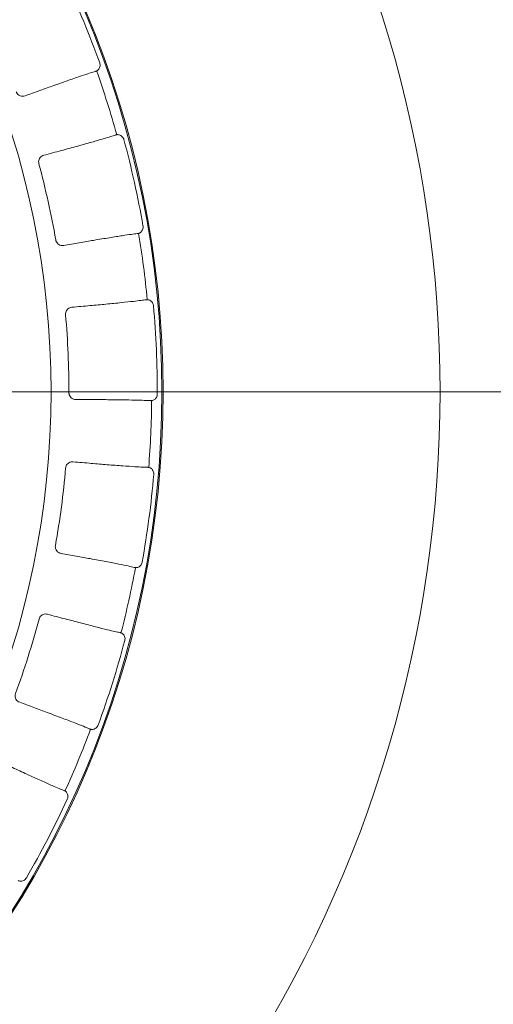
# Model space of a CAD drawing. Header units: centimetres. Extents: x -9388 to 91680, y -1419244 to 50347.
# Tile 140 of 183: x 38945 to 39014, y -689588 to -689445. Entities that reach past the tile are written whole.
import ezdxf

# ---------------------------------------------------------------- set-up
doc = ezdxf.new("R2010")
doc.units = ezdxf.units.CM
doc.layers.add('! wpusty dachowe_Nr_pióra__1', color=7, linetype='Continuous', lineweight=13)
doc.layers.add('Q_podkład', color=8, linetype='Continuous', lineweight=9)
doc.layers.add('Q_kd_wpusty', color=7, linetype='Continuous', lineweight=15, true_color=0x009901)

# ---------------------------------------------------------------- blocks, each defined once
blk = doc.blocks.new('PAB.02_RZUT DACHU')
at = {"layer": '! wpusty dachowe_Nr_pióra__1', "color": 8, "linetype": 'Continuous'}
blk.add_arc((38824, -709499.06), 142.08, 270, 90, dxfattribs=at)
blk = doc.blocks.new('A$C674D9795')
at = {"layer": 'Q_kd_wpusty', "linetype": 'Continuous', "ltscale": 0.5}
blk.add_line((0.5, 0), (25, 0), dxfattribs=at)
blk.add_line((0.5, 0), (25, 0), dxfattribs=at)
at = {"layer": 'Q_kd_wpusty', "linetype": 'Continuous'}
for radius in [25, 25, 14.191, 14.191, 12.574, 12.574]:
    blk.add_circle((0, 0), radius, dxfattribs=at)
for radius, start, end in [(18.25, 326.7512, 33.2488), (18.25, 326.7512, 33.2488), (14.124, 19.8629, 25.1018), (14.124, 19.8629, 25.1018), (14.042, 15.494, 19.4707), (14.042, 15.494, 19.4707), (14.042, 15.4941, 19.4706), (14.042, 15.4941, 19.4706), (14.124, 9.8629, 15.1018), (14.124, 9.8629, 15.1018), (12.835, 9.9408, 15.0239), (12.835, 9.9408, 15.0239), (14.042, 5.4941, 9.4706), (14.042, 5.4941, 9.4706), (14.042, 5.494, 9.4707), (14.042, 5.494, 9.4707), (14.124, 359.8629, 5.1018), (14.124, 359.8629, 5.1018), (12.835, 359.9408, 5.0239), (12.835, 359.9408, 5.0239), (14.042, 355.4941, 359.4706), (14.042, 355.4941, 359.4706), (14.042, 355.494, 359.4707), (14.042, 355.494, 359.4707), (12.835, 349.9408, 355.0239), (12.835, 349.9408, 355.0239), (14.124, 349.8629, 355.1018), (14.124, 349.8629, 355.1018), (14.042, 345.4941, 349.4706), (14.042, 345.494, 349.4707), (14.042, 345.4941, 349.4706), (14.042, 345.494, 349.4707), (12.835, 339.9408, 345.0239), (12.835, 339.9408, 345.0239), (14.124, 339.8629, 345.1018), (14.124, 339.8629, 345.1018), (14.042, 335.4941, 339.4706), (14.042, 335.494, 339.4707), (14.042, 335.4941, 339.4706), (14.042, 335.494, 339.4707), (14.124, 329.8629, 335.1018), (14.124, 329.8629, 335.1018)]:
    blk.add_arc((0, 0), radius, start, end, dxfattribs=at)
for points, knots in [([(13.284, 4.799), (13.287, 4.789), (13.292, 4.77), (13.288, 4.741), (13.278, 4.717), (13.264, 4.699), (13.25, 4.686), (13.242, 4.682), (13.24, 4.681), (13.239, 4.681)], [0, 0, 0, 0, 0.149279, 0.298682, 0.445258, 0.59208, 0.755032, 0.952729, 1, 1, 1, 1]), ([(13.284, 4.799), (13.287, 4.789), (13.292, 4.77), (13.288, 4.741), (13.278, 4.717), (13.264, 4.699), (13.25, 4.686), (13.242, 4.682), (13.24, 4.681), (13.239, 4.681)], [0, 0, 0, 0, 0.149279, 0.298682, 0.445258, 0.59208, 0.755032, 0.952729, 1, 1, 1, 1]), ([(12.194, 4.317), (12.268, 4.344), (12.417, 4.398), (12.634, 4.475), (12.841, 4.549), (13.015, 4.609), (13.147, 4.652), (13.195, 4.667), (13.22, 4.674)], [0, 0, 0, 0, 0.145541, 0.29377, 0.474523, 0.660519, 0.828184, 1, 1, 1, 1]), ([(12.194, 4.317), (12.268, 4.344), (12.417, 4.398), (12.634, 4.475), (12.841, 4.549), (13.015, 4.609), (13.147, 4.652), (13.195, 4.667), (13.22, 4.674)], [0, 0, 0, 0, 0.145541, 0.29377, 0.474523, 0.660519, 0.828184, 1, 1, 1, 1]), ([(13.239, 4.681), (13.239, 4.681), (13.239, 4.68), (13.239, 4.68), (13.239, 4.68), (13.239, 4.681), (13.239, 4.681)], [0, 0, 0, 0, 1, 1, 1, 1.000004, 1.000004, 1.000004, 1.000004]), ([(13.239, 4.681), (13.239, 4.681), (13.239, 4.68), (13.239, 4.68), (13.239, 4.68), (13.239, 4.681), (13.239, 4.681)], [0, 0, 0, 0, 1, 1, 1, 1.000004, 1.000004, 1.000004, 1.000004]), ([(12.194, 4.317), (12.182, 4.314), (12.159, 4.308), (12.122, 4.316), (12.091, 4.335), (12.073, 4.358), (12.067, 4.373), (12.065, 4.377)], [0, 0, 0, 0, 0.240567, 0.481597, 0.708704, 0.916759, 1, 1, 1, 1]), ([(12.194, 4.317), (12.182, 4.314), (12.159, 4.308), (12.122, 4.316), (12.091, 4.335), (12.073, 4.358), (12.067, 4.373), (12.065, 4.377)], [0, 0, 0, 0, 0.240567, 0.481597, 0.708704, 0.916759, 1, 1, 1, 1]), ([(13.512, 3.746), (13.492, 3.739), (13.45, 3.725), (13.335, 3.69), (13.173, 3.643), (12.963, 3.585), (12.726, 3.52), (12.554, 3.474), (12.467, 3.45)], [0, 0, 0, 0, 0.149732, 0.302395, 0.483165, 0.669178, 0.832668, 1, 1, 1, 1]), ([(13.512, 3.746), (13.492, 3.739), (13.45, 3.725), (13.335, 3.69), (13.173, 3.643), (12.963, 3.585), (12.726, 3.52), (12.554, 3.474), (12.467, 3.45)], [0, 0, 0, 0, 0.149732, 0.302395, 0.483165, 0.669178, 0.832668, 1, 1, 1, 1]), ([(13.531, 3.751), (13.532, 3.751), (13.532, 3.751), (13.532, 3.751), (13.532, 3.751), (13.531, 3.751), (13.531, 3.751)], [0, 0, 0, 0, 1, 1, 1, 1.000004, 1.000004, 1.000004, 1.000004]), ([(13.531, 3.751), (13.532, 3.751), (13.532, 3.751), (13.532, 3.751), (13.532, 3.751), (13.531, 3.751), (13.531, 3.751)], [0, 0, 0, 0, 1, 1, 1, 1.000004, 1.000004, 1.000004, 1.000004]), ([(13.532, 3.751), (13.536, 3.752), (13.543, 3.753), (13.567, 3.75), (13.592, 3.74), (13.614, 3.723), (13.629, 3.701), (13.635, 3.686), (13.637, 3.68)], [0, 0, 0, 0, 0.258469, 0.444791, 0.600485, 0.756655, 0.902489, 1, 1, 1, 1]), ([(13.532, 3.751), (13.536, 3.752), (13.543, 3.753), (13.567, 3.75), (13.592, 3.74), (13.614, 3.723), (13.629, 3.701), (13.635, 3.686), (13.637, 3.68)], [0, 0, 0, 0, 0.258469, 0.444791, 0.600485, 0.756655, 0.902489, 1, 1, 1, 1]), ([(12.396, 3.327), (12.394, 3.338), (12.391, 3.359), (12.398, 3.39), (12.414, 3.418), (12.438, 3.44), (12.457, 3.447), (12.467, 3.45)], [0, 0, 0, 0, 0.19321, 0.386195, 0.585283, 0.798593, 1, 1, 1, 1]), ([(12.396, 3.327), (12.394, 3.338), (12.391, 3.359), (12.398, 3.39), (12.414, 3.418), (12.438, 3.44), (12.457, 3.447), (12.467, 3.45)], [0, 0, 0, 0, 0.19321, 0.386195, 0.585283, 0.798593, 1, 1, 1, 1]), ([(12.758, 2.134), (12.835, 2.147), (12.989, 2.174), (13.215, 2.213), (13.432, 2.249), (13.615, 2.278), (13.754, 2.298), (13.805, 2.304), (13.831, 2.307)], [0, 0, 0, 0, 0.143659, 0.289899, 0.470653, 0.65665, 0.826176, 1, 1, 1, 1]), ([(12.758, 2.134), (12.835, 2.147), (12.989, 2.174), (13.215, 2.213), (13.432, 2.249), (13.615, 2.278), (13.754, 2.298), (13.805, 2.304), (13.831, 2.307)], [0, 0, 0, 0, 0.143659, 0.289899, 0.470653, 0.65665, 0.826176, 1, 1, 1, 1]), ([(13.851, 2.311), (13.851, 2.31), (13.85, 2.31), (13.85, 2.31), (13.85, 2.31), (13.851, 2.311), (13.851, 2.311)], [0, 0, 0, 0, 1, 1, 1, 1.000004, 1.000004, 1.000004, 1.000004]), ([(13.851, 2.311), (13.851, 2.31), (13.85, 2.31), (13.85, 2.31), (13.85, 2.31), (13.851, 2.311), (13.851, 2.311)], [0, 0, 0, 0, 1, 1, 1, 1.000004, 1.000004, 1.000004, 1.000004]), ([(13.916, 2.419), (13.916, 2.41), (13.918, 2.39), (13.91, 2.362), (13.896, 2.34), (13.879, 2.324), (13.862, 2.314), (13.854, 2.311), (13.851, 2.311), (13.851, 2.311)], [0, 0, 0, 0, 0.149281, 0.298681, 0.445258, 0.59208, 0.755032, 0.952728, 1, 1, 1, 1]), ([(13.916, 2.419), (13.916, 2.41), (13.918, 2.39), (13.91, 2.362), (13.896, 2.34), (13.879, 2.324), (13.862, 2.314), (13.854, 2.311), (13.851, 2.311), (13.851, 2.311)], [0, 0, 0, 0, 0.149281, 0.298681, 0.445258, 0.59208, 0.755032, 0.952728, 1, 1, 1, 1]), ([(12.758, 2.134), (12.746, 2.133), (12.722, 2.131), (12.687, 2.145), (12.66, 2.17), (12.647, 2.196), (12.643, 2.211), (12.642, 2.216)], [0, 0, 0, 0, 0.240567, 0.481599, 0.708702, 0.916759, 1, 1, 1, 1]), ([(12.758, 2.134), (12.746, 2.133), (12.722, 2.131), (12.687, 2.145), (12.66, 2.17), (12.647, 2.196), (12.643, 2.211), (12.642, 2.216)], [0, 0, 0, 0, 0.240567, 0.481599, 0.708702, 0.916759, 1, 1, 1, 1]), ([(13.957, 1.342), (13.936, 1.339), (13.892, 1.333), (13.773, 1.319), (13.605, 1.301), (13.389, 1.279), (13.144, 1.257), (12.966, 1.241), (12.876, 1.233)], [0, 0, 0, 0, 0.149732, 0.302395, 0.483165, 0.669178, 0.832668, 1, 1, 1, 1]), ([(13.957, 1.342), (13.936, 1.339), (13.892, 1.333), (13.773, 1.319), (13.605, 1.301), (13.389, 1.279), (13.144, 1.257), (12.966, 1.241), (12.876, 1.233)], [0, 0, 0, 0, 0.149732, 0.302395, 0.483165, 0.669178, 0.832668, 1, 1, 1, 1]), ([(13.977, 1.344), (13.977, 1.344), (13.977, 1.344), (13.978, 1.344), (13.978, 1.344), (13.977, 1.344), (13.977, 1.344)], [0, 0, 0, 0, 1, 1, 1, 1.000004, 1.000004, 1.000004, 1.000004]), ([(13.977, 1.344), (13.977, 1.344), (13.977, 1.344), (13.978, 1.344), (13.978, 1.344), (13.977, 1.344), (13.977, 1.344)], [0, 0, 0, 0, 1, 1, 1, 1.000004, 1.000004, 1.000004, 1.000004]), ([(13.978, 1.344), (13.982, 1.344), (13.989, 1.344), (14.012, 1.337), (14.035, 1.323), (14.054, 1.302), (14.065, 1.278), (14.067, 1.262), (14.068, 1.256)], [0, 0, 0, 0, 0.258467, 0.44479, 0.600487, 0.756654, 0.902488, 1, 1, 1, 1]), ([(13.978, 1.344), (13.982, 1.344), (13.989, 1.344), (14.012, 1.337), (14.035, 1.323), (14.054, 1.302), (14.065, 1.278), (14.067, 1.262), (14.068, 1.256)], [0, 0, 0, 0, 0.258467, 0.44479, 0.600487, 0.756654, 0.902488, 1, 1, 1, 1]), ([(12.786, 1.124), (12.786, 1.135), (12.786, 1.156), (12.798, 1.186), (12.819, 1.211), (12.846, 1.228), (12.867, 1.231), (12.876, 1.233)], [0, 0, 0, 0, 0.193211, 0.386196, 0.585281, 0.798593, 1, 1, 1, 1]), ([(12.786, 1.124), (12.786, 1.135), (12.786, 1.156), (12.798, 1.186), (12.819, 1.211), (12.846, 1.228), (12.867, 1.231), (12.876, 1.233)], [0, 0, 0, 0, 0.193211, 0.386196, 0.585281, 0.798593, 1, 1, 1, 1]), ([(12.935, -0.114), (12.923, -0.113), (12.899, -0.11), (12.867, -0.09), (12.845, -0.061), (12.836, -0.034), (12.835, -0.018), (12.835, -0.013)], [0, 0, 0, 0, 0.240566, 0.481601, 0.708704, 0.916759, 1, 1, 1, 1]), ([(12.935, -0.114), (12.923, -0.113), (12.899, -0.11), (12.867, -0.09), (12.845, -0.061), (12.836, -0.034), (12.835, -0.018), (12.835, -0.013)], [0, 0, 0, 0, 0.240566, 0.481601, 0.708704, 0.916759, 1, 1, 1, 1]), ([(12.935, -0.114), (13.012, -0.114), (13.167, -0.114), (13.394, -0.115), (13.614, -0.118), (13.801, -0.121), (13.943, -0.125), (13.995, -0.128), (14.021, -0.129)], [0, 0, 0, 0, 0.141894, 0.286274, 0.467028, 0.653025, 0.824295, 1, 1, 1, 1]), ([(12.935, -0.114), (13.012, -0.114), (13.167, -0.114), (13.394, -0.115), (13.614, -0.118), (13.801, -0.121), (13.943, -0.125), (13.995, -0.128), (14.021, -0.129)], [0, 0, 0, 0, 0.141894, 0.286274, 0.467028, 0.653025, 0.824295, 1, 1, 1, 1]), ([(14.042, -0.13), (14.041, -0.13), (14.041, -0.13), (14.041, -0.13), (14.041, -0.13), (14.042, -0.13), (14.042, -0.13)], [0, 0, 0, 0, 1, 1, 1, 1.000004, 1.000004, 1.000004, 1.000004]), ([(14.042, -0.13), (14.041, -0.13), (14.041, -0.13), (14.041, -0.13), (14.041, -0.13), (14.042, -0.13), (14.042, -0.13)], [0, 0, 0, 0, 1, 1, 1, 1.000004, 1.000004, 1.000004, 1.000004]), ([(14.124, -0.034), (14.123, -0.044), (14.122, -0.063), (14.109, -0.089), (14.091, -0.109), (14.071, -0.121), (14.054, -0.128), (14.045, -0.13), (14.042, -0.13), (14.042, -0.13)], [0, 0, 0, 0, 0.149282, 0.298681, 0.445257, 0.59208, 0.755033, 0.95273, 1, 1, 1, 1]), ([(14.124, -0.034), (14.123, -0.044), (14.122, -0.063), (14.109, -0.089), (14.091, -0.109), (14.071, -0.121), (14.054, -0.128), (14.045, -0.13), (14.042, -0.13), (14.042, -0.13)], [0, 0, 0, 0, 0.149282, 0.298681, 0.445257, 0.59208, 0.755033, 0.95273, 1, 1, 1, 1]), ([(12.787, -1.113), (12.788, -1.103), (12.792, -1.082), (12.81, -1.054), (12.835, -1.034), (12.864, -1.022), (12.885, -1.022), (12.895, -1.022)], [0, 0, 0, 0, 0.19321, 0.386197, 0.585284, 0.798591, 1, 1, 1, 1]), ([(12.787, -1.113), (12.788, -1.103), (12.792, -1.082), (12.81, -1.054), (12.835, -1.034), (12.864, -1.022), (12.885, -1.022), (12.895, -1.022)], [0, 0, 0, 0, 0.19321, 0.386197, 0.585284, 0.798591, 1, 1, 1, 1]), ([(13.978, -1.102), (13.957, -1.101), (13.913, -1.1), (13.793, -1.093), (13.625, -1.082), (13.407, -1.065), (13.163, -1.045), (12.985, -1.029), (12.895, -1.022)], [0, 0, 0, 0, 0.149732, 0.302395, 0.483165, 0.669178, 0.832667, 1, 1, 1, 1]), ([(13.978, -1.102), (13.957, -1.101), (13.913, -1.1), (13.793, -1.093), (13.625, -1.082), (13.407, -1.065), (13.163, -1.045), (12.985, -1.029), (12.895, -1.022)], [0, 0, 0, 0, 0.149732, 0.302395, 0.483165, 0.669178, 0.832667, 1, 1, 1, 1]), ([(13.998, -1.103), (13.998, -1.103), (13.999, -1.103), (13.999, -1.103), (13.999, -1.103), (13.998, -1.103), (13.998, -1.103)], [0, 0, 0, 0, 1, 1, 1, 1.000004, 1.000004, 1.000004, 1.000004]), ([(13.998, -1.103), (13.998, -1.103), (13.999, -1.103), (13.999, -1.103), (13.999, -1.103), (13.998, -1.103), (13.998, -1.103)], [0, 0, 0, 0, 1, 1, 1, 1.000004, 1.000004, 1.000004, 1.000004]), ([(13.999, -1.103), (14.003, -1.104), (14.01, -1.105), (14.032, -1.116), (14.051, -1.134), (14.066, -1.158), (14.073, -1.184), (14.073, -1.2), (14.073, -1.206)], [0, 0, 0, 0, 0.258469, 0.444789, 0.600485, 0.756655, 0.902489, 1, 1, 1, 1]), ([(13.999, -1.103), (14.003, -1.104), (14.01, -1.105), (14.032, -1.116), (14.051, -1.134), (14.066, -1.158), (14.073, -1.184), (14.073, -1.2), (14.073, -1.206)], [0, 0, 0, 0, 0.258469, 0.444789, 0.600485, 0.756655, 0.902489, 1, 1, 1, 1]), ([(12.719, -2.359), (12.707, -2.355), (12.684, -2.349), (12.656, -2.323), (12.639, -2.291), (12.635, -2.262), (12.637, -2.246), (12.638, -2.242)], [0, 0, 0, 0, 0.240565, 0.481598, 0.708704, 0.916759, 1, 1, 1, 1]), ([(12.719, -2.359), (12.707, -2.355), (12.684, -2.349), (12.656, -2.323), (12.639, -2.291), (12.635, -2.262), (12.637, -2.246), (12.638, -2.242)], [0, 0, 0, 0, 0.240565, 0.481598, 0.708704, 0.916759, 1, 1, 1, 1]), ([(12.719, -2.359), (12.793, -2.372), (12.944, -2.398), (13.166, -2.439), (13.383, -2.479), (13.568, -2.515), (13.709, -2.544), (13.76, -2.556), (13.786, -2.562)], [0, 0, 0, 0, 0.140134, 0.282661, 0.463416, 0.649414, 0.822419, 1, 1, 1, 1]), ([(12.719, -2.359), (12.793, -2.372), (12.944, -2.398), (13.166, -2.439), (13.383, -2.479), (13.568, -2.515), (13.709, -2.544), (13.76, -2.556), (13.786, -2.562)], [0, 0, 0, 0, 0.140134, 0.282661, 0.463416, 0.649414, 0.822419, 1, 1, 1, 1]), ([(13.806, -2.566), (13.806, -2.566), (13.805, -2.566), (13.805, -2.566), (13.805, -2.566), (13.806, -2.566), (13.806, -2.566)], [0, 0, 0, 0, 1, 1, 1, 1.000004, 1.000004, 1.000004, 1.000004]), ([(13.806, -2.566), (13.806, -2.566), (13.805, -2.566), (13.805, -2.566), (13.805, -2.566), (13.806, -2.566), (13.806, -2.566)], [0, 0, 0, 0, 1, 1, 1, 1.000004, 1.000004, 1.000004, 1.000004]), ([(13.904, -2.486), (13.901, -2.495), (13.896, -2.515), (13.879, -2.538), (13.858, -2.554), (13.836, -2.563), (13.818, -2.566), (13.809, -2.566), (13.806, -2.566), (13.806, -2.566)], [0, 0, 0, 0, 0.149282, 0.298683, 0.445258, 0.592082, 0.755032, 0.95273, 1, 1, 1, 1]), ([(13.904, -2.486), (13.901, -2.495), (13.896, -2.515), (13.879, -2.538), (13.858, -2.554), (13.836, -2.563), (13.818, -2.566), (13.809, -2.566), (13.806, -2.566), (13.806, -2.566)], [0, 0, 0, 0, 0.149282, 0.298683, 0.445258, 0.592082, 0.755032, 0.95273, 1, 1, 1, 1]), ([(12.399, -3.317), (12.403, -3.307), (12.41, -3.287), (12.432, -3.263), (12.46, -3.247), (12.491, -3.24), (12.512, -3.244), (12.522, -3.245)], [0, 0, 0, 0, 0.193211, 0.386194, 0.585286, 0.798595, 1, 1, 1, 1]), ([(12.399, -3.317), (12.403, -3.307), (12.41, -3.287), (12.432, -3.263), (12.46, -3.247), (12.491, -3.24), (12.512, -3.244), (12.522, -3.245)], [0, 0, 0, 0, 0.193211, 0.386194, 0.585286, 0.798595, 1, 1, 1, 1]), ([(13.575, -3.512), (13.553, -3.508), (13.51, -3.499), (13.394, -3.472), (13.23, -3.431), (13.019, -3.377), (12.781, -3.315), (12.609, -3.269), (12.522, -3.245)], [0, 0, 0, 0, 0.149732, 0.302395, 0.483165, 0.669178, 0.832668, 1, 1, 1, 1]), ([(13.575, -3.512), (13.553, -3.508), (13.51, -3.499), (13.394, -3.472), (13.23, -3.431), (13.019, -3.377), (12.781, -3.315), (12.609, -3.269), (12.522, -3.245)], [0, 0, 0, 0, 0.149732, 0.302395, 0.483165, 0.669178, 0.832668, 1, 1, 1, 1]), ([(13.594, -3.517), (13.598, -3.519), (13.605, -3.521), (13.625, -3.536), (13.641, -3.557), (13.652, -3.583), (13.654, -3.609), (13.651, -3.625), (13.65, -3.631)], [0, 0, 0, 0, 0.258469, 0.44479, 0.600485, 0.756653, 0.90249, 1, 1, 1, 1]), ([(13.594, -3.517), (13.594, -3.517), (13.594, -3.517), (13.594, -3.517), (13.594, -3.517), (13.594, -3.517), (13.594, -3.517)], [0, 0, 0, 0, 1, 1, 1, 1.000004, 1.000004, 1.000004, 1.000004]), ([(13.594, -3.517), (13.598, -3.519), (13.605, -3.521), (13.625, -3.536), (13.641, -3.557), (13.652, -3.583), (13.654, -3.609), (13.651, -3.625), (13.65, -3.631)], [0, 0, 0, 0, 0.258469, 0.44479, 0.600485, 0.756653, 0.90249, 1, 1, 1, 1]), ([(13.594, -3.517), (13.594, -3.517), (13.594, -3.517), (13.594, -3.517), (13.594, -3.517), (13.594, -3.517), (13.594, -3.517)], [0, 0, 0, 0, 1, 1, 1, 1.000004, 1.000004, 1.000004, 1.000004]), ([(12.116, -4.531), (12.105, -4.526), (12.083, -4.515), (12.06, -4.486), (12.049, -4.451), (12.05, -4.422), (12.055, -4.407), (12.056, -4.402)], [0, 0, 0, 0, 0.240564, 0.481597, 0.708703, 0.916759, 1, 1, 1, 1]), ([(12.116, -4.531), (12.105, -4.526), (12.083, -4.515), (12.06, -4.486), (12.049, -4.451), (12.05, -4.422), (12.055, -4.407), (12.056, -4.402)], [0, 0, 0, 0, 0.240564, 0.481597, 0.708703, 0.916759, 1, 1, 1, 1]), ([(12.116, -4.531), (12.186, -4.557), (12.328, -4.609), (12.539, -4.687), (12.745, -4.764), (12.922, -4.832), (13.058, -4.885), (13.107, -4.906), (13.131, -4.917)], [0, 0, 0, 0, 0.138266, 0.278829, 0.459586, 0.645585, 0.820429, 1, 1, 1, 1]), ([(12.116, -4.531), (12.186, -4.557), (12.328, -4.609), (12.539, -4.687), (12.745, -4.764), (12.922, -4.832), (13.058, -4.885), (13.107, -4.906), (13.131, -4.917)], [0, 0, 0, 0, 0.138266, 0.278829, 0.459586, 0.645585, 0.820429, 1, 1, 1, 1]), ([(13.261, -4.863), (13.257, -4.871), (13.248, -4.889), (13.227, -4.909), (13.204, -4.922), (13.181, -4.927), (13.162, -4.927), (13.153, -4.925), (13.151, -4.925), (13.15, -4.924)], [0, 0, 0, 0, 0.149282, 0.298682, 0.44526, 0.592081, 0.755032, 0.95273, 1, 1, 1, 1]), ([(13.261, -4.863), (13.257, -4.871), (13.248, -4.889), (13.227, -4.909), (13.204, -4.922), (13.181, -4.927), (13.162, -4.927), (13.153, -4.925), (13.151, -4.925), (13.15, -4.924)], [0, 0, 0, 0, 0.149282, 0.298682, 0.44526, 0.592081, 0.755032, 0.95273, 1, 1, 1, 1]), ([(13.15, -4.924), (13.15, -4.924), (13.15, -4.924), (13.15, -4.924), (13.15, -4.924), (13.15, -4.924), (13.15, -4.924)], [0, 0, 0, 0, 1, 1, 1, 1.000004, 1.000004, 1.000004, 1.000004]), ([(13.15, -4.924), (13.15, -4.924), (13.15, -4.924), (13.15, -4.924), (13.15, -4.924), (13.15, -4.924), (13.15, -4.924)], [0, 0, 0, 0, 1, 1, 1, 1.000004, 1.000004, 1.000004, 1.000004]), ([(12.759, -5.816), (12.738, -5.808), (12.697, -5.792), (12.587, -5.745), (12.433, -5.676), (12.235, -5.586), (12.012, -5.484), (11.85, -5.408), (11.768, -5.37)], [0, 0, 0, 0, 0.149732, 0.302395, 0.483165, 0.669178, 0.832668, 1, 1, 1, 1]), ([(12.759, -5.816), (12.738, -5.808), (12.697, -5.792), (12.587, -5.745), (12.433, -5.676), (12.235, -5.586), (12.012, -5.484), (11.85, -5.408), (11.768, -5.37)], [0, 0, 0, 0, 0.149732, 0.302395, 0.483165, 0.669178, 0.832668, 1, 1, 1, 1]), ([(12.777, -5.824), (12.781, -5.827), (12.787, -5.83), (12.804, -5.848), (12.816, -5.871), (12.822, -5.899), (12.82, -5.926), (12.814, -5.94), (12.812, -5.946)], [0, 0, 0, 0, 0.258467, 0.444788, 0.600486, 0.756654, 0.90249, 1, 1, 1, 1]), ([(12.777, -5.824), (12.777, -5.824), (12.777, -5.824), (12.777, -5.824), (12.777, -5.824), (12.777, -5.824), (12.777, -5.824)], [0, 0, 0, 0, 1, 1, 1, 1.000004, 1.000004, 1.000004, 1.000004]), ([(12.777, -5.824), (12.781, -5.827), (12.787, -5.83), (12.804, -5.848), (12.816, -5.871), (12.822, -5.899), (12.82, -5.926), (12.814, -5.94), (12.812, -5.946)], [0, 0, 0, 0, 0.258467, 0.444788, 0.600486, 0.756654, 0.90249, 1, 1, 1, 1]), ([(12.777, -5.824), (12.777, -5.824), (12.777, -5.824), (12.777, -5.824), (12.777, -5.824), (12.777, -5.824), (12.777, -5.824)], [0, 0, 0, 0, 1, 1, 1, 1.000004, 1.000004, 1.000004, 1.000004]), ([(12.215, -7.091), (12.209, -7.1), (12.198, -7.116), (12.174, -7.132), (12.148, -7.14), (12.125, -7.141), (12.107, -7.138), (12.098, -7.134), (12.096, -7.133), (12.095, -7.133)], [0, 0, 0, 0, 0.14928, 0.298682, 0.445259, 0.59208, 0.755032, 0.952729, 1, 1, 1, 1]), ([(12.215, -7.091), (12.209, -7.1), (12.198, -7.116), (12.174, -7.132), (12.148, -7.14), (12.125, -7.141), (12.107, -7.138), (12.098, -7.134), (12.096, -7.133), (12.095, -7.133)], [0, 0, 0, 0, 0.14928, 0.298682, 0.445259, 0.59208, 0.755032, 0.952729, 1, 1, 1, 1])]:
    blk.add_open_spline(points, degree=3, knots=knots, dxfattribs=at)
for points in [[(13.239, 4.68), (13.22, 4.674)], [(13.239, 4.68), (13.22, 4.674)], [(13.512, 3.746), (13.531, 3.751)], [(13.512, 3.746), (13.531, 3.751)], [(13.85, 2.31), (13.831, 2.307)], [(13.85, 2.31), (13.831, 2.307)], [(13.957, 1.342), (13.977, 1.344)], [(13.957, 1.342), (13.977, 1.344)], [(14.041, -0.13), (14.021, -0.129)], [(14.041, -0.13), (14.021, -0.129)], [(13.978, -1.102), (13.998, -1.103)], [(13.978, -1.102), (13.998, -1.103)], [(13.805, -2.566), (13.786, -2.562)], [(13.805, -2.566), (13.786, -2.562)], [(13.575, -3.512), (13.594, -3.517)], [(13.575, -3.512), (13.594, -3.517)], [(13.15, -4.924), (13.131, -4.917)], [(13.15, -4.924), (13.131, -4.917)], [(12.759, -5.816), (12.777, -5.824)], [(12.759, -5.816), (12.777, -5.824)]]:
    blk.add_open_spline(points, degree=1, dxfattribs=at)

msp = doc.modelspace()

# ---------------------------------------------------------------- block references
at = {"xscale": 10, "yscale": 10, "zscale": 10}
msp.add_blockref('A$C674D9795', (38824, -689499.06), dxfattribs=at)
at = {"layer": 'Q_podkład'}
msp.add_blockref('PAB.02_RZUT DACHU', (0, 20000), dxfattribs=at)

doc.saveas('drawing.dxf')
